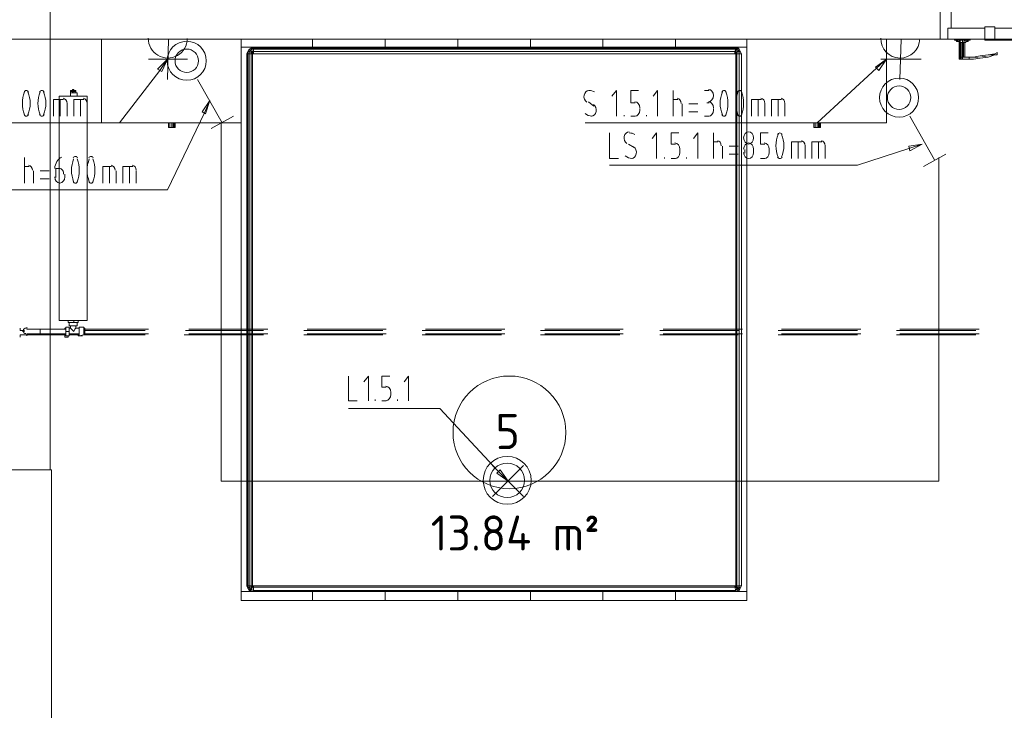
# Model space of a CAD drawing. Header units: millimetres. Extents: x 413 to 305578, y 115 to 38116.
# Tile 70 of 194: x 56154 to 59662, y 11043 to 13505. Entities that reach past the tile are written whole.
import ezdxf

# ---------------------------------------------------------------- set-up
doc = ezdxf.new("R2010")
doc.units = ezdxf.units.MM
for name, color, linetype in [('PDF _0', 1, 'Continuous'), ('PDF _PD-Socket', 1, 'Continuous'), ('PDF _PD-Socket Text', 1, 'Continuous'), ('PDF _Текст', 7, 'Continuous'), ('PDF$_59-60$-$Floor$Plan$-$В_Этаж$01_Сводный$A-AREA-IDEN', 2, 'Continuous'), ('PDF$_59-60$-$Floor$Plan$-$В_Этаж$01_Сводный$M-EQPM', 2, 'Continuous'), ('PDF$_59-60$-$Floor$Plan$-$В_Этаж$01_Сводный$P-PIPE', 3, 'Continuous')]:
    doc.layers.add(name, color=color, linetype=linetype)
for name, color, linetype, true_color in [('PDF _PD-Lighting', 7, 'Continuous', 0xb80000), ('PDF _PD-Lighting Text', 7, 'Continuous', 0xb80000), ('PDF _PD-Switches', 7, 'Continuous', 0x37dd00), ('PDF$_59-60$-$Floor$Plan$-$В_Этаж$01_Сводный$A-DETL-MBND', 7, 'Continuous', 0xdd3700), ('PDF$_59-60$-$Floor$Plan$-$В_Этаж$01_Сводный$P-PIPE-CNTR', 150, 'Continuous', 0x007fff), ('PDF$_V$line_ifc_RVT-1-В_Этаж$01_Сводный$A-COLS', 7, 'Continuous', 0xdcdcdc), ('PDF$_V$line_ifc_RVT-1-В_Этаж$01_Сводный$A-DOOR', 7, 'Continuous', 0xbababa), ('PDF$_V$line_ifc_RVT-1-В_Этаж$01_Сводный$A-GENM', 7, 'Continuous', 0xdd6e6e), ('PDF$_V$line_ifc_RVT-1-В_Этаж$01_Сводный$A-PART', 7, 'Continuous', 0xdcdcdc), ('PDF$_V$line_ifc_RVT-1-В_Этаж$01_Сводный$A-WALL', 7, 'Continuous', 0xdcdcdc), ('PDF$_V$line_ifc_RVT-1-В_Этаж$01_Сводный$I-FURN', 7, 'Continuous', 0xbababa)]:
    doc.layers.add(name, color=color, linetype=linetype, true_color=true_color)
doc.styles.add('PDF GOST Common', font='GOST_Common.ttf')

msp = doc.modelspace()

# ---------------------------------------------------------------- linework, layer by layer
at = {"layer": 'PDF _0', "lineweight": 0}
for points in [[(59206.7, 13331.9), (58995.9, 13137), (58896.5, 13137), (58168.6, 13137)], [(56653.2, 13323.9), (56510, 13137), (56410.5, 13137), (55666.8, 13137)]]:
    msp.add_lwpolyline(points, dxfattribs=at)
at = {"layer": 'PDF _0', "color": 82, "lineweight": 0, "true_color": 0x37dd00}
for points in [[(56812.3, 13172.8), (56681, 12898.3), (56581.6, 12898.3), (55786.1, 12898.3)], [(59322, 13045.5), (59139.1, 12985.8), (59039.6, 12985.8), (58256.1, 12985.8)]]:
    msp.add_lwpolyline(points, dxfattribs=at)
at = {"layer": 'PDF _0', "color": 12, "lineweight": 0, "true_color": 0xb80000}
msp.add_lwpolyline([(57858.3, 11896), (57651.5, 12118.7), (57548.1, 12118.7), (57325.4, 12118.7)], dxfattribs=at)
at = {"layer": 'PDF _PD-Lighting', "lineweight": 0}
for points in [[(59429.4, 13013.7), (59429.4, 11860.2), (57894.1, 11860.2), (56871.9, 11860.2), (56871.9, 13137)], [(57838.5, 11804.5), (57949.8, 11915.9)], [(57838.5, 11915.9), (57949.8, 11804.5)]]:
    msp.add_lwpolyline(points, dxfattribs=at)
for radius in [85.5, 61.7]:
    msp.add_circle((57891.2, 11862.7), radius, dxfattribs=at)
at = {"layer": 'PDF _PD-Lighting Text', "lineweight": 0}
for points in [[(57325.4, 12234.1), (57325.4, 12146.6), (57357.2, 12146.6)], [(57397, 12146.6), (57397, 12234.1), (57381, 12214.2)], [(57460.6, 12194.3), (57444.7, 12194.3), (57444.7, 12234.1), (57472.5, 12234.1)], [(57540.1, 12146.6), (57540.1, 12234.1), (57524.2, 12214.2)], [(57476.5, 12166.5), (57476.5, 12174.4)], [(57420.8, 12146.6), (57420.8, 12150.6)], [(57444.7, 12146.6), (57460.6, 12146.6)], [(57500.4, 12146.6), (57500.4, 12150.6)], [(57894.1, 11860.2), (57858.3, 11896)]]:
    msp.add_lwpolyline(points, dxfattribs=at)
msp.add_lwpolyline([(57866.3, 11900), (57894.1, 11860.2), (57854.4, 11888)], close=True, dxfattribs=at)
for points in [[(57476.5, 12176.4), (57476.5, 12188.5), (57468.5, 12198.3), (57458.6, 12198.3)], [(57458.6, 12146.6), (57468.5, 12146.6), (57476.5, 12156.4), (57476.5, 12168.4)]]:
    msp.add_open_spline(points, degree=3, dxfattribs=at)
at = {"layer": 'PDF _PD-Socket', "lineweight": 0}
for points in [[(56613.4, 13435.3), (56752.6, 13435.3)], [(56685, 13435.3), (56681, 13292.1)], [(59222.6, 13435.3), (59365.8, 13435.3)], [(59294.2, 13435.3), (59290.2, 13292.1)], [(56613.4, 13363.7), (56752.6, 13363.7)], [(59222.6, 13363.7), (59365.8, 13363.7)]]:
    msp.add_lwpolyline(points, dxfattribs=at)
for centre, start, end in [((56682, 13437.8), 179.5264, 359.5264), ((59291.3, 13437.8), 179.0601, 359.0601)]:
    msp.add_arc(centre, 69.6, start, end, dxfattribs=at)
at = {"layer": 'PDF _PD-Socket Text', "lineweight": 0}
for points in [[(56645.2, 13327.9), (56681, 13363.7), (56661.1, 13319.9)], [(59202.7, 13335.8), (59242.5, 13363.7), (59214.7, 13323.9)]]:
    msp.add_lwpolyline(points, close=True, dxfattribs=at)
for points in [[(56681, 13363.7), (56653.2, 13323.9)], [(59242.5, 13363.7), (59206.7, 13331.9)], [(58280, 13160.8), (58280, 13252.3), (58264, 13232.4)], [(58347.6, 13208.6), (58331.7, 13208.6), (58331.7, 13252.3), (58359.5, 13252.3)], [(58427.1, 13160.8), (58427.1, 13252.3), (58411.2, 13232.4)], [(58482.8, 13160.8), (58482.8, 13252.3)], [(58594.2, 13252.3), (58610.1, 13252.3)], [(56275.3, 13160.8), (56275.3, 13220.5), (56311.1, 13220.5)], [(56299.2, 13160.8), (56299.2, 13220.5)], [(56323, 13204.6), (56323, 13160.8)], [(56346.9, 13160.8), (56346.9, 13220.5), (56382.7, 13220.5)], [(56370.8, 13160.8), (56370.8, 13220.5)], [(56394.6, 13204.6), (56394.6, 13160.8)], [(58180.5, 13212.5), (58200.4, 13196.6)], [(58482.8, 13220.5), (58498.7, 13220.5)], [(58514.6, 13204.6), (58514.6, 13160.8)], [(58570.3, 13204.6), (58538.5, 13204.6)], [(58610.1, 13208.6), (58602.1, 13208.6)], [(58761.2, 13160.8), (58761.2, 13220.5), (58797, 13220.5)], [(58785.1, 13160.8), (58785.1, 13220.5)], [(58809, 13204.6), (58809, 13160.8)], [(58832.8, 13160.8), (58832.8, 13220.5), (58868.6, 13220.5)], [(58856.7, 13160.8), (58856.7, 13220.5)], [(58880.5, 13204.6), (58880.5, 13160.8)], [(58307.8, 13160.8), (58307.8, 13164.8)], [(58331.7, 13160.8), (58347.6, 13160.8)], [(58363.5, 13180.7), (58363.5, 13188.7)], [(58387.3, 13160.8), (58387.3, 13164.8)], [(58538.5, 13176.7), (58570.3, 13176.7)], [(58610.1, 13160.8), (58594.2, 13160.8)], [(58626, 13188.7), (58626, 13180.7)]]:
    msp.add_lwpolyline(points, dxfattribs=at)
for centre, radius, start, end in [((56272.6, 13206.6), 108.7, 158.1093, 201.8907), ((56083.1, 13206.6), 108.7, 338.1093, 21.8907), ((56328.3, 13206.6), 108.7, 158.1093, 201.8907), ((56138.8, 13206.6), 108.7, 338.1093, 21.8907), ((58182.3, 13209), 43.3, 61.8485, 89.0803), ((58758.5, 13206.6), 108.7, 158.1093, 201.8907), ((58569, 13206.6), 108.7, 338.1093, 21.8907), ((58814.2, 13206.6), 108.7, 158.1093, 201.8907), ((58624.7, 13206.6), 108.7, 338.1093, 21.8907)]:
    msp.add_arc(centre, radius, start, end, dxfattribs=at)
for points in [[(56177.9, 13252.3), (56174.7, 13252.3), (56171.8, 13250.2), (56169.9, 13246.7)], [(56185.9, 13246.7), (56184, 13250.2), (56181, 13252.3), (56177.9, 13252.3)], [(56233.6, 13252.3), (56230.4, 13252.3), (56227.4, 13250.2), (56225.6, 13246.7)], [(56241.5, 13246.7), (56239.7, 13250.2), (56236.7, 13252.3), (56233.6, 13252.3)], [(56323, 13206.6), (56323, 13216.5), (56316.8, 13224.5), (56309.1, 13224.5)], [(56394.6, 13206.6), (56394.6, 13216.5), (56388.4, 13224.5), (56380.7, 13224.5)], [(58165.1, 13235.5), (58163.2, 13225.6), (58167, 13215.5), (58174.4, 13210.9)], [(58182.4, 13252.3), (58174.2, 13252.3), (58167, 13245.3), (58165.1, 13235.5)], [(58510.6, 13206.6), (58510.6, 13216.5), (58504.4, 13224.5), (58496.7, 13224.5)], [(58626, 13234.4), (58626, 13246.5), (58618, 13256.3), (58608.1, 13256.3)], [(58608.1, 13212.5), (58618, 13212.5), (58626, 13222.3), (58626, 13234.4)], [(58663.8, 13252.3), (58660.6, 13252.3), (58657.7, 13250.2), (58655.8, 13246.7)], [(58671.8, 13246.7), (58669.9, 13250.2), (58666.9, 13252.3), (58663.8, 13252.3)], [(58719.5, 13252.3), (58716.3, 13252.3), (58713.3, 13250.2), (58711.5, 13246.7)], [(58727.5, 13246.7), (58725.6, 13250.2), (58722.6, 13252.3), (58719.5, 13252.3)], [(58809, 13206.6), (58809, 13216.5), (58802.7, 13224.5), (58795, 13224.5)], [(58880.5, 13206.6), (58880.5, 13216.5), (58874.3, 13224.5), (58866.6, 13224.5)], [(58207.9, 13177.7), (58209.8, 13187.5), (58205.9, 13197.6), (58198.6, 13202.2)], [(58363.5, 13190.7), (58363.5, 13202.7), (58355.5, 13212.5), (58345.6, 13212.5)], [(58626, 13190.7), (58626, 13202.7), (58618, 13212.5), (58608.1, 13212.5)], [(56169.9, 13166.5), (56171.8, 13162.9), (56174.7, 13160.8), (56177.9, 13160.8)], [(56177.9, 13160.8), (56181, 13160.8), (56184, 13162.9), (56185.9, 13166.5)], [(56225.6, 13166.5), (56227.4, 13162.9), (56230.4, 13160.8), (56233.6, 13160.8)], [(56233.6, 13160.8), (56236.7, 13160.8), (56239.7, 13162.9), (56241.5, 13166.5)], [(58168.5, 13171), (58175.6, 13164.8), (58184, 13161.3), (58192.6, 13160.9)], [(58190.5, 13160.8), (58198.8, 13160.9), (58206, 13167.8), (58207.9, 13177.7)], [(58345.6, 13160.8), (58355.5, 13160.8), (58363.5, 13170.6), (58363.5, 13182.7)], [(58608.1, 13160.8), (58618, 13160.8), (58626, 13170.6), (58626, 13182.7)], [(58655.8, 13166.5), (58657.7, 13162.9), (58660.6, 13160.8), (58663.8, 13160.8)], [(58663.8, 13160.8), (58666.9, 13160.8), (58669.9, 13162.9), (58671.8, 13166.5)], [(58711.5, 13166.5), (58713.3, 13162.9), (58716.3, 13160.8), (58719.5, 13160.8)], [(58719.5, 13160.8), (58722.6, 13160.8), (58725.6, 13162.9), (58727.5, 13166.5)]]:
    msp.add_open_spline(points, degree=3, dxfattribs=at)
at = {"layer": 'PDF _PD-Switches', "lineweight": 0}
for points in [[(56788.4, 13292.1), (56875.9, 13137)], [(56832.2, 13216.5), (56812.3, 13172.8)], [(56836.1, 13117.1), (56915.7, 13160.8)], [(59326, 13160.8), (59413.5, 13005.7)], [(58256.1, 13101.2), (58256.1, 13009.7), (58287.9, 13009.7)], [(58423.1, 13009.7), (58423.1, 13101.2), (58407.2, 13081.3)], [(58490.8, 13061.4), (58474.8, 13061.4), (58474.8, 13101.2), (58502.7, 13101.2)], [(58570.3, 13009.7), (58570.3, 13101.2), (58554.4, 13081.3)], [(58626, 13009.7), (58626, 13101.2)], [(58809, 13061.4), (58793, 13061.4), (58793, 13101.2), (58820.9, 13101.2)], [(58323.7, 13061.4), (58343.6, 13049.5)], [(58626, 13069.3), (58641.9, 13069.3)], [(58657.8, 13053.4), (58657.8, 13009.7)], [(58713.5, 13053.4), (58681.7, 13053.4)], [(58904.4, 13009.7), (58904.4, 13069.3), (58940.2, 13069.3)], [(58928.3, 13009.7), (58928.3, 13069.3)], [(58952.1, 13053.4), (58952.1, 13009.7)], [(58976, 13009.7), (58976, 13069.3), (59011.8, 13069.3)], [(58999.9, 13009.7), (58999.9, 13069.3)], [(59023.7, 13053.4), (59023.7, 13009.7)], [(59369.8, 13061.4), (59322, 13045.5)], [(56171.9, 12922.2), (56171.9, 13013.7)], [(58451, 13009.7), (58451, 13013.7)], [(58506.7, 13029.6), (58506.7, 13041.5)], [(58530.5, 13009.7), (58530.5, 13013.7)], [(58681.7, 13025.6), (58713.5, 13025.6)], [(58737.4, 13029.6), (58737.4, 13041.5)], [(58769.2, 13041.5), (58769.2, 13029.6)], [(58824.9, 13029.6), (58824.9, 13041.5)], [(59373.8, 12981.8), (59453.3, 13025.6)], [(56171.9, 12981.8), (56187.8, 12981.8)], [(56450.3, 12922.2), (56450.3, 12981.8), (56482.1, 12981.8)], [(56474.2, 12922.2), (56474.2, 12981.8)], [(56521.9, 12922.2), (56521.9, 12981.8), (56557.7, 12981.8)], [(56545.8, 12922.2), (56545.8, 12981.8)], [(58474.8, 13009.7), (58490.8, 13009.7)], [(58793, 13009.7), (58809, 13009.7)], [(56203.7, 12965.9), (56203.7, 12922.2)], [(56259.4, 12965.9), (56227.6, 12965.9)], [(56299.2, 12973.9), (56283.3, 12973.9), (56283.3, 12942.1)], [(56315.1, 12942.1), (56315.1, 12954)], [(56498.1, 12965.9), (56498.1, 12922.2)], [(56569.6, 12965.9), (56569.6, 12922.2)], [(56227.6, 12938.1), (56259.4, 12938.1)]]:
    msp.add_lwpolyline(points, dxfattribs=at)
for points in [[(56804.3, 13176.7), (56832.2, 13216.5), (56816.2, 13168.8)], [(59322, 13053.4), (59369.8, 13061.4), (59326, 13037.5)]]:
    msp.add_lwpolyline(points, close=True, dxfattribs=at)
for centre, radius in [((56749.6, 13358.3), 69.6), ((56749.6, 13358.3), 41.8), ((59287.3, 13227), 69.6), ((59287.3, 13227), 41.8)]:
    msp.add_circle(centre, radius, dxfattribs=at)
for centre, radius, start, end in [((58325.5, 13057.9), 43.3, 61.8485, 89.0803), ((58957.4, 13055.4), 108.7, 158.1093, 201.8907), ((58767.9, 13055.4), 108.7, 338.1093, 21.8907), ((56447.6, 12967.9), 108.7, 158.1093, 201.8907), ((56258.1, 12967.9), 108.7, 338.1093, 21.8907), ((56503.3, 12967.9), 108.7, 158.1093, 201.8907), ((56313.8, 12967.9), 108.7, 338.1093, 21.8907)]:
    msp.add_arc(centre, radius, start, end, dxfattribs=at)
for points in [[(58308.3, 13088.3), (58306.4, 13078.5), (58310.2, 13068.3), (58317.6, 13063.8)], [(58325.6, 13105.1), (58317.3, 13105.1), (58310.2, 13098.1), (58308.3, 13088.3)], [(58751.3, 13105.1), (58741.4, 13105.1), (58733.4, 13095.3), (58733.4, 13083.3)], [(58769.2, 13083.3), (58769.2, 13095.3), (58761.2, 13105.1), (58751.3, 13105.1)], [(58862.6, 13101.2), (58859.5, 13101.2), (58856.5, 13099.1), (58854.7, 13095.5)], [(58870.6, 13095.5), (58868.8, 13099.1), (58865.8, 13101.2), (58862.6, 13101.2)], [(58351.1, 13026.5), (58353, 13036.3), (58349.1, 13046.5), (58341.7, 13051.1)], [(58506.7, 13043.5), (58506.7, 13055.6), (58498.7, 13065.4), (58488.8, 13065.4)], [(58653.8, 13055.4), (58653.8, 13065.3), (58647.6, 13073.3), (58639.9, 13073.3)], [(58733.4, 13083.3), (58733.4, 13071.2), (58741.4, 13061.4), (58751.3, 13061.4)], [(58751.3, 13065.4), (58741.4, 13065.4), (58733.4, 13055.6), (58733.4, 13043.5)], [(58751.3, 13061.4), (58761.2, 13061.4), (58769.2, 13071.2), (58769.2, 13083.3)], [(58769.2, 13043.5), (58769.2, 13055.6), (58761.2, 13065.4), (58751.3, 13065.4)], [(58824.9, 13043.5), (58824.9, 13055.6), (58816.8, 13065.4), (58807, 13065.4)], [(58952.1, 13055.4), (58952.1, 13065.3), (58945.9, 13073.3), (58938.2, 13073.3)], [(59023.7, 13055.4), (59023.7, 13065.3), (59017.5, 13073.3), (59009.8, 13073.3)], [(56304.3, 13014.9), (56290.1, 13008.7), (56280.3, 12992.9), (56279.4, 12974.7)], [(56352.9, 13017.6), (56349.7, 13017.6), (56346.8, 13015.5), (56344.9, 13012)], [(56360.9, 13012), (56359, 13015.5), (56356, 13017.6), (56352.9, 13017.6)], [(56408.6, 13017.6), (56405.4, 13017.6), (56402.4, 13015.5), (56400.6, 13012)], [(56416.6, 13012), (56414.7, 13015.5), (56411.7, 13017.6), (56408.6, 13017.6)], [(58311.7, 13019.9), (58318.8, 13013.7), (58327.2, 13010.2), (58335.8, 13009.7)], [(58333.7, 13009.7), (58342, 13009.7), (58349.2, 13016.7), (58351.1, 13026.5)], [(58488.8, 13009.7), (58498.7, 13009.7), (58506.7, 13019.5), (58506.7, 13031.6)], [(58733.4, 13031.6), (58733.4, 13019.5), (58741.4, 13009.7), (58751.3, 13009.7)], [(58751.3, 13009.7), (58761.2, 13009.7), (58769.2, 13019.5), (58769.2, 13031.6)], [(58807, 13009.7), (58816.8, 13009.7), (58824.9, 13019.5), (58824.9, 13031.6)], [(58854.7, 13015.3), (58856.5, 13011.8), (58859.5, 13009.7), (58862.6, 13009.7)], [(58862.6, 13009.7), (58865.8, 13009.7), (58868.8, 13011.8), (58870.6, 13015.3)], [(56199.7, 12967.9), (56199.7, 12977.8), (56193.5, 12985.8), (56185.8, 12985.8)], [(56494.1, 12967.9), (56494.1, 12977.8), (56487.8, 12985.8), (56480.2, 12985.8)], [(56569.6, 12967.9), (56569.6, 12977.8), (56563.4, 12985.8), (56555.7, 12985.8)], [(56279.3, 12944.1), (56279.3, 12932), (56287.3, 12922.2), (56297.2, 12922.2)], [(56307, 12968.6), (56304, 12972.6), (56299.6, 12974.5), (56295.3, 12973.7)], [(56297.2, 12922.2), (56307.1, 12922.2), (56315.1, 12932), (56315.1, 12944.1)], [(56311, 12953.6), (56311.6, 12959.1), (56310.1, 12964.7), (56307, 12968.6)], [(56344.9, 12927.8), (56346.8, 12924.3), (56349.7, 12922.2), (56352.9, 12922.2)], [(56352.9, 12922.2), (56356, 12922.2), (56359, 12924.3), (56360.9, 12927.8)], [(56400.6, 12927.8), (56402.4, 12924.3), (56405.4, 12922.2), (56408.6, 12922.2)], [(56408.6, 12922.2), (56411.7, 12922.2), (56414.7, 12924.3), (56416.6, 12927.8)]]:
    msp.add_open_spline(points, degree=3, dxfattribs=at)
at = {"layer": 'PDF$_59-60$-$Floor$Plan$-$В_Этаж$01_Сводный$A-AREA-IDEN', "lineweight": 0}
msp.add_circle((57899.1, 12033.7), 200.9, dxfattribs=at)
at = {"layer": 'PDF$_59-60$-$Floor$Plan$-$В_Этаж$01_Сводный$A-DETL-MBND', "color": 5, "lineweight": 0}
for points in [[(56160, 12397.2), (56163.9, 12397.2), (56167.9, 12397.2)], [(56601.5, 12397.2), (56386.7, 12397.2)], [(57023.1, 12397.2), (56744.7, 12397.2)], [(57448.7, 12397.2), (57166.3, 12397.2)], [(57870.3, 12397.2), (57587.9, 12397.2)], [(58291.9, 12397.2), (58009.5, 12397.2)], [(58717.5, 12397.2), (58435.1, 12397.2)], [(59139.1, 12397.2), (58856.7, 12397.2)], [(59560.7, 12397.2), (59278.3, 12397.2)], [(56191.8, 12381.2), (56187.8, 12381.2), (56183.8, 12381.2), (56179.9, 12381.2), (56175.9, 12381.2), (56171.9, 12381.2), (56167.9, 12381.2), (56163.9, 12381.2)], [(56382.7, 12381.2), (56601.5, 12381.2)], [(56740.7, 12381.2), (57023.1, 12381.2)], [(57166.3, 12381.2), (57448.7, 12381.2)], [(57587.9, 12381.2), (57870.3, 12381.2)], [(58009.5, 12381.2), (58291.9, 12381.2)], [(58435.1, 12381.2), (58713.5, 12381.2)], [(58856.7, 12381.2), (59139.1, 12381.2)], [(59278.3, 12381.2), (59560.7, 12381.2)]]:
    msp.add_lwpolyline(points, dxfattribs=at)
at = {"layer": 'PDF$_59-60$-$Floor$Plan$-$В_Этаж$01_Сводный$A-DETL-MBND', "color": 1, "lineweight": 0}
for points in [[(56179.9, 12401.1), (56183.8, 12401.1), (56187.8, 12401.1), (56191.8, 12401.1)], [(56199.7, 12401.1), (56203.7, 12401.1), (56207.7, 12401.1), (56211.7, 12401.1), (56215.7, 12401.1), (56219.6, 12401.1), (56223.6, 12401.1), (56227.6, 12401.1)], [(56613.4, 12401.1), (56386.7, 12401.1)], [(56386.7, 12385.2), (56613.4, 12385.2)], [(57039, 12401.1), (56756.6, 12401.1)], [(56756.6, 12385.2), (57039, 12385.2)], [(57460.6, 12401.1), (57178.2, 12401.1)], [(57178.2, 12385.2), (57460.6, 12385.2)], [(57882.2, 12401.1), (57599.8, 12401.1)], [(57599.8, 12385.2), (57882.2, 12385.2)], [(58303.8, 12401.1), (58025.4, 12401.1)], [(58025.4, 12385.2), (58303.8, 12385.2)], [(58729.4, 12401.1), (58447, 12401.1)], [(58447, 12385.2), (58729.4, 12385.2)], [(59151, 12401.1), (58868.6, 12401.1)], [(58868.6, 12385.2), (59151, 12385.2)], [(59572.6, 12401.1), (59290.2, 12401.1)], [(59290.2, 12385.2), (59572.6, 12385.2)]]:
    msp.add_lwpolyline(points, dxfattribs=at)
at = {"layer": 'PDF$_59-60$-$Floor$Plan$-$В_Этаж$01_Сводный$M-EQPM', "lineweight": 0}
for points in [[(56295.2, 13232.4), (56295.2, 12433), (56394.6, 12433), (56394.6, 13232.4)], [(56394.6, 13232.4), (56394.6, 12433), (56295.2, 12433), (56295.2, 13232.4)], [(56346.9, 13252.3), (56350.9, 13252.3), (56354.9, 13252.3), (56354.9, 13248.3), (56354.9, 13244.4), (56354.9, 13248.3), (56346.9, 13248.3), (56342.9, 13248.3), (56335, 13248.3), (56335, 13252.3), (56339, 13252.3), (56342.9, 13252.3), (56342.9, 13256.3), (56346.9, 13256.3)], [(56335, 13244.4), (56335, 13248.3)], [(56331, 12393.2), (56331, 12377.3), (56319.1, 12377.3), (56319.1, 12393.2), (56319.1, 12409.1), (56331, 12409.1)]]:
    msp.add_lwpolyline(points, close=True, dxfattribs=at)
for points in [[(56335, 13252.3), (56335, 13252.3)], [(56354.9, 13252.3), (56335, 13252.3)], [(56335, 13248.3), (56335, 13248.3)], [(56335, 13248.3), (56335, 13248.3)], [(56335, 13244.4), (56335, 13244.4)], [(56342.9, 13244.4), (56335, 13244.4), (56335, 13232.4)], [(56335, 13244.4), (56335, 13244.4)], [(56342.9, 13248.3), (56342.9, 13244.4), (56346.9, 13244.4), (56346.9, 13248.3)], [(56358.8, 13232.4), (56358.8, 13244.4), (56354.9, 13244.4), (56346.9, 13244.4)], [(56354.9, 13252.3), (56354.9, 13252.3)], [(56354.9, 13248.3), (56354.9, 13248.3)], [(56354.9, 13248.3), (56354.9, 13248.3)], [(56354.9, 13244.4), (56354.9, 13244.4)], [(56362.8, 12433), (56362.8, 12425), (56346.9, 12425), (56327, 12425), (56327, 12433)], [(56331, 12425), (56331, 12413.1), (56358.8, 12413.1), (56358.8, 12425)], [(56346.9, 12433), (56346.9, 12425)], [(56315.1, 12401.1), (56315.1, 12405.1), (56319.1, 12405.1)], [(56327, 12377.3), (56327, 12373.3), (56315.1, 12373.3), (56315.1, 12385.2)], [(56319.1, 12393.2), (56331, 12393.2)], [(56335, 12413.1), (56335, 12405.1), (56331, 12405.1)], [(56366.8, 12377.3), (56366.8, 12381.2), (56366.8, 12385.2), (56331, 12385.2)], [(56354.9, 12405.1), (56350.9, 12401.1), (56346.9, 12393.2), (56339, 12401.1), (56335, 12405.1)], [(56354.9, 12413.1), (56354.9, 12405.1), (56366.8, 12405.1), (56366.8, 12401.1), (56366.8, 12397.2), (56366.8, 12393.2), (56366.8, 12389.2), (56366.8, 12385.2), (56366.8, 12381.2)], [(56362.8, 12385.2), (56362.8, 12377.3), (56378.7, 12377.3)], [(56386.7, 12389.2), (56386.7, 12385.2), (56386.7, 12381.2), (56382.7, 12381.2), (56366.8, 12377.3), (56366.8, 12409.1), (56382.7, 12409.1), (56382.7, 12405.1), (56386.7, 12405.1), (56386.7, 12401.1), (56386.7, 12397.2)], [(56366.8, 12401.1), (56366.8, 12405.1), (56366.8, 12409.1)], [(56366.8, 12385.2), (56366.8, 12405.1)], [(56382.7, 12381.2), (56382.7, 12409.1)], [(56386.7, 12385.2), (56386.7, 12389.2), (56386.7, 12393.2), (56386.7, 12397.2), (56386.7, 12401.1)], [(56331, 12381.2), (56362.8, 12381.2)], [(56378.7, 12377.3), (56378.7, 12377.3)]]:
    msp.add_lwpolyline(points, dxfattribs=at)
at = {"layer": 'PDF$_59-60$-$Floor$Plan$-$В_Этаж$01_Сводный$P-PIPE', "color": 5, "lineweight": 0}
for points in [[(56171.9, 12397.2), (56167.9, 12397.2), (56163.9, 12397.2), (56160, 12397.2), (56156, 12397.2)], [(56156, 12381.2), (56160, 12381.2), (56163.9, 12381.2), (56167.9, 12381.2), (56171.9, 12381.2), (56175.9, 12381.2), (56179.9, 12381.2), (56183.8, 12381.2), (56187.8, 12381.2), (56191.8, 12381.2), (56195.8, 12381.2), (56199.7, 12381.2), (56203.7, 12381.2), (56203.7, 12385.2), (56203.7, 12381.2), (56315.1, 12381.2)]]:
    msp.add_lwpolyline(points, dxfattribs=at)
at = {"layer": 'PDF$_59-60$-$Floor$Plan$-$В_Этаж$01_Сводный$P-PIPE', "color": 1, "lineweight": 0}
msp.add_lwpolyline([(56176.8, 12405.6, 0.339447), (56167.1, 12397.8, 0.054897), (56166.9, 12395.7, 0.414213), (56176.8, 12385.7)], format="xyb", dxfattribs=at)
for points in [[(56179.9, 12385.2), (56183.8, 12385.2), (56187.8, 12385.2), (56191.8, 12385.2), (56195.8, 12385.2), (56199.7, 12385.2), (56203.7, 12385.2), (56207.7, 12385.2), (56211.7, 12385.2), (56215.7, 12385.2), (56219.6, 12385.2), (56223.6, 12385.2), (56227.6, 12385.2), (56227.6, 12393.2), (56227.6, 12401.1), (56223.6, 12401.1), (56219.6, 12401.1), (56215.7, 12401.1), (56211.7, 12401.1), (56207.7, 12401.1), (56203.7, 12401.1), (56199.7, 12401.1), (56195.8, 12401.1), (56191.8, 12401.1), (56187.8, 12401.1), (56183.8, 12401.1), (56179.9, 12401.1)], [(56319.1, 12401.1), (56227.6, 12401.1), (56227.6, 12385.2), (56319.1, 12385.2)]]:
    msp.add_lwpolyline(points, dxfattribs=at)
at = {"layer": 'PDF$_59-60$-$Floor$Plan$-$В_Этаж$01_Сводный$P-PIPE-CNTR', "color": 5, "lineweight": 0}
for points in [[(56156, 12397.2), (56156, 12405.1)], [(56156, 12373.3), (56156, 12381.2)]]:
    msp.add_lwpolyline(points, dxfattribs=at)
at = {"layer": 'PDF$_59-60$-$Floor$Plan$-$В_Этаж$01_Сводный$P-PIPE-CNTR', "color": 1, "lineweight": 0}
for points in [[(56163.9, 12393.2), (56171.9, 12393.2)], [(56179.9, 12401.1), (56179.9, 12409.1)], [(56179.9, 12377.3), (56179.9, 12385.2)]]:
    msp.add_lwpolyline(points, dxfattribs=at)
at = {"layer": 'PDF$_V$line_ifc_RVT-1-В_Этаж$01_Сводный$A-COLS', "lineweight": 0}
msp.add_lwpolyline([(56263.4, 13574.5), (56263.4, 13733.6), (55965.1, 13733.6), (55965.1, 13435.3), (56263.4, 13435.3), (56263.4, 13534.7)], dxfattribs=at)
at = {"layer": 'PDF$_V$line_ifc_RVT-1-В_Этаж$01_Сводный$A-DOOR', "color": 53, "lineweight": 0, "true_color": 0xdddd6e}
for points in [[(59473.2, 13475), (59473.2, 13534.7), (59433.4, 13534.7), (59433.4, 13435.3), (59461.3, 13435.3), (59461.3, 13475)], [(59461.3, 13435.3), (59592.5, 13435.3), (59592.5, 13475), (59461.3, 13475)], [(59592.5, 13431.3), (59628.3, 13431.3), (59628.3, 13479), (59592.5, 13479)], [(59628.3, 13435.3), (60042, 13435.3), (60042, 13475), (59628.3, 13475)]]:
    msp.add_lwpolyline(points, close=True, dxfattribs=at)
at = {"layer": 'PDF$_V$line_ifc_RVT-1-В_Этаж$01_Сводный$A-DOOR', "lineweight": 0}
for points in [[(59485.1, 13435.3), (59485.1, 13431.3), (59540.8, 13431.3), (59540.8, 13435.3)], [(59632.3, 13435.3), (59632.3, 13431.3)], [(59640.2, 13435.3), (59640.2, 13431.3)], [(59644.2, 13435.3), (59644.2, 13431.3)], [(59652.2, 13435.3), (59652.2, 13431.3)], [(59501, 13427.3), (59497.1, 13427.3), (59493.1, 13427.3), (59489.1, 13431.3)], [(59497.1, 13427.3), (59493.1, 13431.3)], [(59513, 13431.3), (59513, 13423.3), (59505, 13423.3), (59501, 13423.3), (59501, 13371.6), (59505, 13371.6), (59509, 13371.6), (59513, 13371.6), (59536.8, 13371.6), (59536.8, 13363.7), (59552.7, 13363.7), (59576.6, 13367.7)], [(59576.6, 13375.6), (59604.4, 13379.6), (59628.3, 13383.6), (59636.3, 13387.5), (59636.3, 13379.6), (59628.3, 13379.6), (59604.4, 13371.6), (59576.6, 13367.7), (59552.7, 13371.6), (59536.8, 13371.6), (59536.8, 13363.7), (59513, 13363.7), (59509, 13363.7), (59505, 13363.7), (59501, 13363.7), (59501, 13371.6), (59505, 13371.6), (59505, 13423.3), (59505, 13431.3)], [(59501, 13423.3), (59501, 13423.3)], [(59509, 13423.3), (59509, 13371.6), (59509, 13363.7)], [(59520.9, 13431.3), (59516.9, 13423.3), (59513, 13423.3), (59513, 13371.6), (59513, 13363.7)], [(59524.9, 13423.3), (59516.9, 13423.3), (59516.9, 13371.6)], [(59528.9, 13427.3), (59524.9, 13427.3)], [(59524.9, 13423.3), (59524.9, 13423.3)], [(60042, 13431.3), (60038, 13431.3), (60034, 13431.3), (60030, 13431.3), (60026.1, 13431.3), (60022.1, 13431.3), (60018.1, 13431.3), (60014.1, 13431.3), (60010.1, 13431.3), (60006.2, 13431.3), (59835.1, 13431.3), (59664.1, 13431.3), (59660.1, 13431.3), (59656.1, 13431.3), (59652.2, 13431.3), (59648.2, 13431.3), (59644.2, 13431.3), (59640.2, 13431.3), (59636.3, 13431.3), (59632.3, 13431.3), (59628.3, 13431.3)], [(59636.3, 13431.3), (59636.3, 13431.3)], [(59648.2, 13431.3), (59648.2, 13431.3)], [(59656.1, 13431.3), (59656.1, 13431.3)], [(59660.1, 13431.3), (59660.1, 13431.3)], [(59513, 13371.6), (59509, 13371.6), (59505, 13371.6), (59505, 13363.7)], [(59604.4, 13371.6), (59576.6, 13375.6), (59552.7, 13371.6)], [(59628.3, 13379.6), (59604.4, 13379.6)]]:
    msp.add_lwpolyline(points, dxfattribs=at)
for points in [[(59636.3, 13431.3), (59636.3, 13435.3)], [(59648.2, 13431.3), (59648.2, 13435.3)], [(59656.1, 13431.3), (59656.1, 13435.3)], [(59660.1, 13431.3), (59660.1, 13435.3)], [(59501, 13431.3), (59501, 13423.3)], [(59520.9, 13371.6), (59520.9, 13423.3)], [(59524.9, 13423.3), (59524.9, 13431.3)], [(59532.8, 13427.3), (59528.9, 13427.3), (59532.8, 13431.3)]]:
    msp.add_lwpolyline(points, close=True, dxfattribs=at)
at = {"layer": 'PDF$_V$line_ifc_RVT-1-В_Этаж$01_Сводный$A-GENM', "lineweight": 0}
for points in [[(59433.4, 13435.3), (60232.9, 13435.3), (60232.9, 13534.7), (59433.4, 13534.7)], [(56267.4, 11900), (56144.1, 11900), (55865.6, 11900), (55865.6, 10205.6), (56144.1, 10205.6), (56267.4, 10205.6)]]:
    msp.add_lwpolyline(points, close=True, dxfattribs=at)
at = {"layer": 'PDF$_V$line_ifc_RVT-1-В_Этаж$01_Сводный$A-PART', "lineweight": 0}
msp.add_lwpolyline([(55965.1, 13435.3), (55965.1, 11900), (56263.4, 11900), (56263.4, 13435.3)], close=True, dxfattribs=at)
at = {"layer": 'PDF$_V$line_ifc_RVT-1-В_Этаж$01_Сводный$A-WALL', "lineweight": 0}
msp.add_lwpolyline([(56263.4, 13534.7), (56263.4, 13435.3), (59433.4, 13435.3), (59433.4, 13534.7), (57062.9, 13534.7)], dxfattribs=at)
msp.add_lwpolyline([(55965.1, 13435.3), (55965.1, 11900), (56263.4, 11900), (56263.4, 13435.3)], close=True, dxfattribs=at)
at = {"layer": 'PDF$_V$line_ifc_RVT-1-В_Этаж$01_Сводный$I-FURN', "lineweight": 0}
for points in [[(56943.5, 13435.3), (56943.5, 13137), (56446.3, 13137), (56446.3, 13435.3)], [(59242.5, 13435.3), (59242.5, 13137), (58745.3, 13137), (58745.3, 13435.3)], [(58701.6, 11486.3), (56987.3, 11486.3), (56987.3, 11482.3), (56983.3, 11482.3), (56979.3, 11474.4), (56975.3, 11474.4), (56971.4, 11474.4), (56967.4, 11478.4), (56963.4, 11486.3), (56963.4, 13383.6), (56967.4, 13391.5), (56971.4, 13399.5), (56979.3, 13403.4), (56983.3, 13407.4), (56983.3, 13403.4), (58705.5, 13403.4), (58705.5, 13407.4), (58713.5, 13403.4), (58717.5, 13399.5), (58721.4, 13391.5), (58725.4, 13383.6), (58725.4, 11486.3), (58721.4, 11478.4), (58717.5, 11470.4), (58713.5, 11466.4), (58705.5, 11466.4), (56983.3, 11466.4), (56979.3, 11466.4), (56971.4, 11474.4), (56971.4, 11470.4)], [(56967.4, 11478.4), (56971.4, 11482.3), (56975.3, 11474.4), (56983.3, 11482.3), (56979.3, 11482.3), (56971.4, 11482.3), (56971.4, 11486.3), (56979.3, 11486.3), (56979.3, 13383.6), (56983.3, 13383.6), (56987.3, 13383.6), (56983.3, 13383.6), (56979.3, 13387.5), (56983.3, 13387.5), (56975.3, 13395.5), (56979.3, 13399.5), (56979.3, 13403.4)], [(58717.5, 11470.4), (58717.5, 11474.4), (58721.4, 11478.4), (58725.4, 11486.3), (58725.4, 13383.6), (58721.4, 13391.5), (58717.5, 13399.5), (58713.5, 13403.4), (58705.5, 13403.4), (58705.5, 13399.5), (56987.3, 13399.5), (56987.3, 13391.5), (56983.3, 13391.5), (56983.3, 13383.6), (56983.3, 13387.5), (56983.3, 13391.5), (56979.3, 13399.5), (56987.3, 13399.5), (56983.3, 13403.4), (56979.3, 13403.4), (56971.4, 13399.5), (56967.4, 13391.5), (56967.4, 13383.6), (56971.4, 13383.6), (56971.4, 11486.3), (56967.4, 11486.3), (56967.4, 11478.4), (56971.4, 11470.4), (56979.3, 11466.4), (56983.3, 11466.4), (56987.3, 11470.4), (58705.5, 11470.4), (58701.6, 11482.3), (58705.5, 11482.3), (58705.5, 11486.3), (58701.6, 11486.3), (58701.6, 11482.3), (56987.3, 11482.3), (56987.3, 11470.4), (56979.3, 11474.4), (56979.3, 11466.4)], [(56971.4, 13399.5), (56975.3, 13395.5), (56971.4, 13391.5), (56979.3, 13387.5), (56979.3, 13383.6), (56971.4, 13383.6), (56971.4, 13391.5), (56967.4, 13391.5)], [(56971.4, 13399.5), (56971.4, 13399.5)], [(56979.3, 13403.4), (56979.3, 13403.4)], [(58717.5, 13399.5), (58713.5, 13395.5), (58709.5, 13399.5), (58705.5, 13391.5), (58701.6, 13391.5), (56987.3, 13391.5), (56987.3, 13383.6), (58701.6, 13383.6), (58701.6, 13391.5), (58705.5, 13399.5), (58709.5, 13399.5), (58713.5, 13403.4)], [(58713.5, 13403.4), (58713.5, 13403.4)], [(58717.5, 13399.5), (58717.5, 13399.5)], [(56963.4, 11486.3), (56967.4, 11486.3), (56967.4, 13383.6), (56963.4, 13383.6)], [(56967.4, 13391.5), (56967.4, 13391.5)], [(56983.3, 11486.3), (56983.3, 11482.3), (56983.3, 11486.3), (56987.3, 11486.3), (56983.3, 11486.3), (56979.3, 11482.3), (56979.3, 11486.3), (56983.3, 11486.3), (56983.3, 13383.6)], [(56987.3, 13383.6), (56987.3, 13383.6)], [(58701.6, 13383.6), (58705.5, 13383.6), (58705.5, 13391.5), (58709.5, 13387.5), (58713.5, 13395.5), (58717.5, 13391.5), (58721.4, 13391.5)], [(58713.5, 11466.4), (58709.5, 11474.4), (58713.5, 11474.4), (58709.5, 11482.3), (58705.5, 11482.3), (58709.5, 11474.4), (58705.5, 11470.4), (58705.5, 11466.4), (58713.5, 11466.4), (58717.5, 11474.4), (58713.5, 11474.4), (58717.5, 11482.3), (58709.5, 11482.3), (58709.5, 11486.3), (58709.5, 13383.6), (58705.5, 13383.6), (58705.5, 11486.3), (58709.5, 11486.3), (58717.5, 11486.3), (58717.5, 11482.3), (58721.4, 11478.4)], [(58705.5, 13383.6), (58705.5, 13383.6)], [(58705.5, 13383.6), (58705.5, 13383.6)], [(58725.4, 11486.3), (58717.5, 11486.3), (58717.5, 13383.6), (58709.5, 13383.6), (58709.5, 13387.5), (58717.5, 13391.5), (58717.5, 13383.6), (58725.4, 13383.6)], [(58709.5, 13387.5), (58709.5, 13387.5)], [(58721.4, 13391.5), (58721.4, 13391.5)], [(58725.4, 13383.6), (58725.4, 13383.6)], [(56685, 13121), (56689, 13121), (56689, 13137)], [(56685, 13121), (56685, 13121)], [(56689, 13121), (56696.9, 13121), (56696.9, 13137)], [(56696.9, 13121), (56700.9, 13121), (56700.9, 13137)], [(56700.9, 13121), (56704.9, 13121), (56704.9, 13137)], [(56704.9, 13121), (56708.9, 13121), (56708.9, 13137)], [(56943.5, 13137), (56943.5, 11466.4), (57198.1, 11466.4), (57198.1, 11434.6), (57456.6, 11434.6), (57715.2, 11434.6), (57973.7, 11434.6), (58232.2, 11434.6), (58490.8, 11434.6), (58232.2, 11434.6), (57973.7, 11434.6), (57715.2, 11434.6), (57456.6, 11434.6), (57198.1, 11434.6), (56943.5, 11434.6), (56943.5, 11466.4), (56943.5, 11434.6), (57198.1, 11434.6), (57198.1, 11466.4), (57456.6, 11466.4), (57456.6, 11434.6), (57456.6, 11466.4), (57715.2, 11466.4), (57715.2, 11434.6), (57715.2, 11466.4), (57973.7, 11466.4), (57973.7, 11434.6), (57973.7, 11466.4), (58232.2, 11466.4), (58232.2, 11434.6), (58232.2, 11466.4), (57973.7, 11466.4), (57715.2, 11466.4), (57456.6, 11466.4), (57198.1, 11466.4), (56943.5, 11466.4)], [(58745.3, 13137), (58745.3, 11466.4), (58490.8, 11466.4), (58490.8, 11434.6), (58490.8, 11466.4), (58745.3, 11466.4), (58745.3, 11434.6), (58745.3, 11466.4)], [(58984, 13121), (58987.9, 13121), (58987.9, 13137)], [(58984, 13121), (58984, 13121)], [(58987.9, 13121), (58995.9, 13121), (58995.9, 13137)], [(58995.9, 13121), (58999.9, 13121), (58999.9, 13137)], [(58999.9, 13121), (59003.8, 13121), (59003.8, 13137)], [(59003.8, 13121), (59007.8, 13121), (59007.8, 13137)], [(56967.4, 11478.4), (56967.4, 11478.4)], [(56983.3, 11482.3), (56983.3, 11482.3)], [(56987.3, 11486.3), (56987.3, 11486.3)], [(58705.5, 11486.3), (58705.5, 11486.3)], [(58709.5, 11482.3), (58709.5, 11482.3)], [(58721.4, 11478.4), (58721.4, 11478.4)], [(58725.4, 11486.3), (58725.4, 11486.3)], [(56979.3, 11466.4), (56979.3, 11466.4)], [(56983.3, 11466.4), (56983.3, 11466.4)], [(58705.5, 11466.4), (58705.5, 11466.4)], [(58713.5, 11466.4), (58713.5, 11466.4)]]:
    msp.add_lwpolyline(points, dxfattribs=at)
for points in [[(58745.3, 13407.4), (58490.8, 13407.4), (58232.2, 13407.4), (57973.7, 13407.4), (57715.2, 13407.4), (57456.6, 13407.4), (57198.1, 13407.4), (56943.5, 13407.4), (57198.1, 13407.4), (57198.1, 13435.3), (57198.1, 13407.4), (57456.6, 13407.4), (57456.6, 13435.3), (57456.6, 13407.4), (57715.2, 13407.4), (57715.2, 13435.3), (57715.2, 13407.4), (57973.7, 13407.4), (57973.7, 13435.3), (57973.7, 13407.4), (58232.2, 13407.4), (58232.2, 13435.3), (58232.2, 13407.4), (58490.8, 13407.4), (58490.8, 13435.3), (58490.8, 13407.4)], [(58709.5, 13387.5), (58705.5, 13383.6)], [(56685, 13137), (56685, 13121)], [(58984, 13137), (58984, 13121)], [(58709.5, 11482.3), (58705.5, 11486.3)], [(58490.8, 11466.4), (58232.2, 11466.4)], [(58745.3, 11434.6), (58490.8, 11434.6)]]:
    msp.add_lwpolyline(points, close=True, dxfattribs=at)

# ---------------------------------------------------------------- texts
at = {"layer": 'PDF _Текст', "color": 2, "attachment_point": 4, "style": 'PDF GOST Common'}
for s, insert, char_height in [('5', (57849.4, 12036.7), 125), ('13.84 m²', (57618.7, 11674.8), 124.96)]:
    msp.add_mtext(s, dxfattribs=dict(at, insert=insert, char_height=char_height))

doc.saveas('drawing.dxf')
